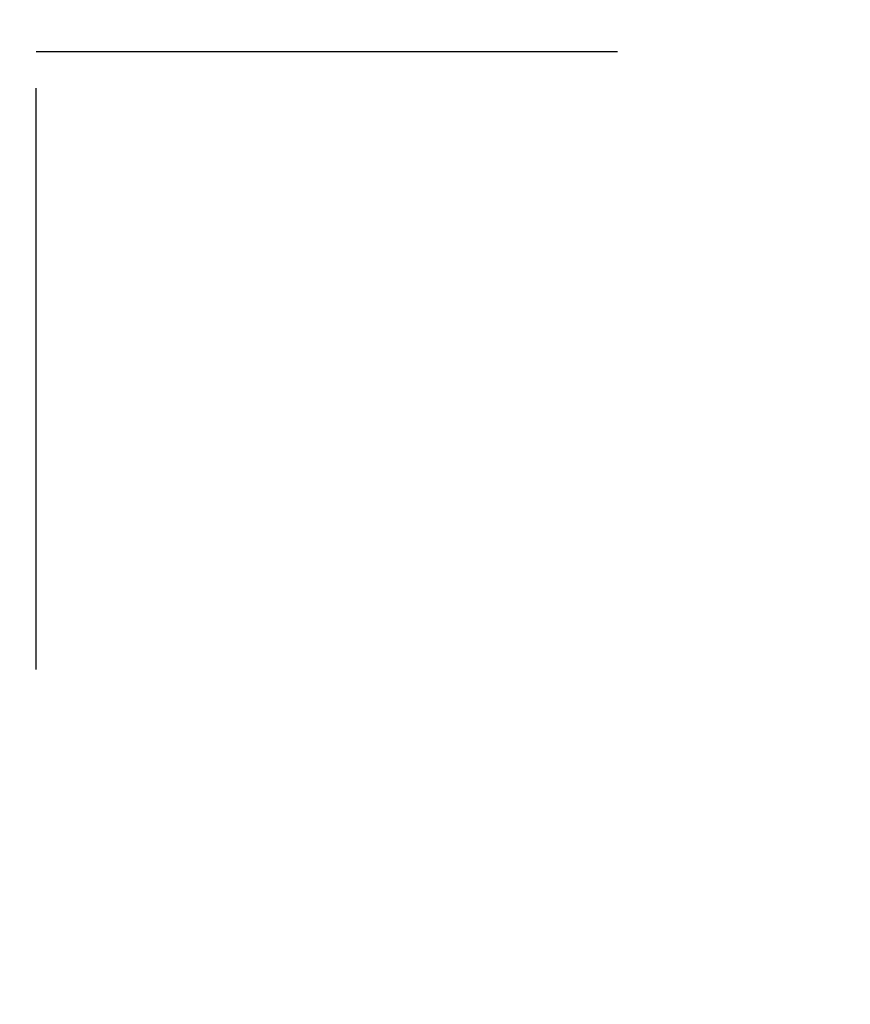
# Model space of a CAD drawing. Header units: millimetres. Extents: x 131 to 322, y 170 to 312.
# Tile 10 of 48: x 223.15 to 227.54, y 232.35 to 237.55. Entities that reach past the tile are written whole.
import ezdxf

# ---------------------------------------------------------------- set-up
doc = ezdxf.new("R2010")
doc.units = ezdxf.units.MM
doc.header["$LTSCALE"] = 30.734
doc.linetypes.add('HIDDEN', pattern=[0.2, 0.1, -0.1])
doc.layers.add('KONSTR_EL', color=7, linetype='CONTINUOUS')

msp = doc.modelspace()

# ---------------------------------------------------------------- linework, layer by layer
at = {"layer": 'KONSTR_EL', "color": 8, "linetype": 'HIDDEN'}
for p, q in [((223.2335, 227.9706), (223.2335, 237.3851)), ((223.2335, 237.3851), (232.648, 237.3851))]:
    msp.add_line(p, q, dxfattribs=at)
for radius in [27.5, 22, 16.5]:
    msp.add_circle((219.4335, 241.1851), radius, dxfattribs=at)
for radius, start, end in [(13.8, 0, 270), (13.75, 286.04329, 343.95671)]:
    msp.add_arc((219.4335, 241.1851), radius, start, end, dxfattribs=at)

doc.saveas('drawing.dxf')
